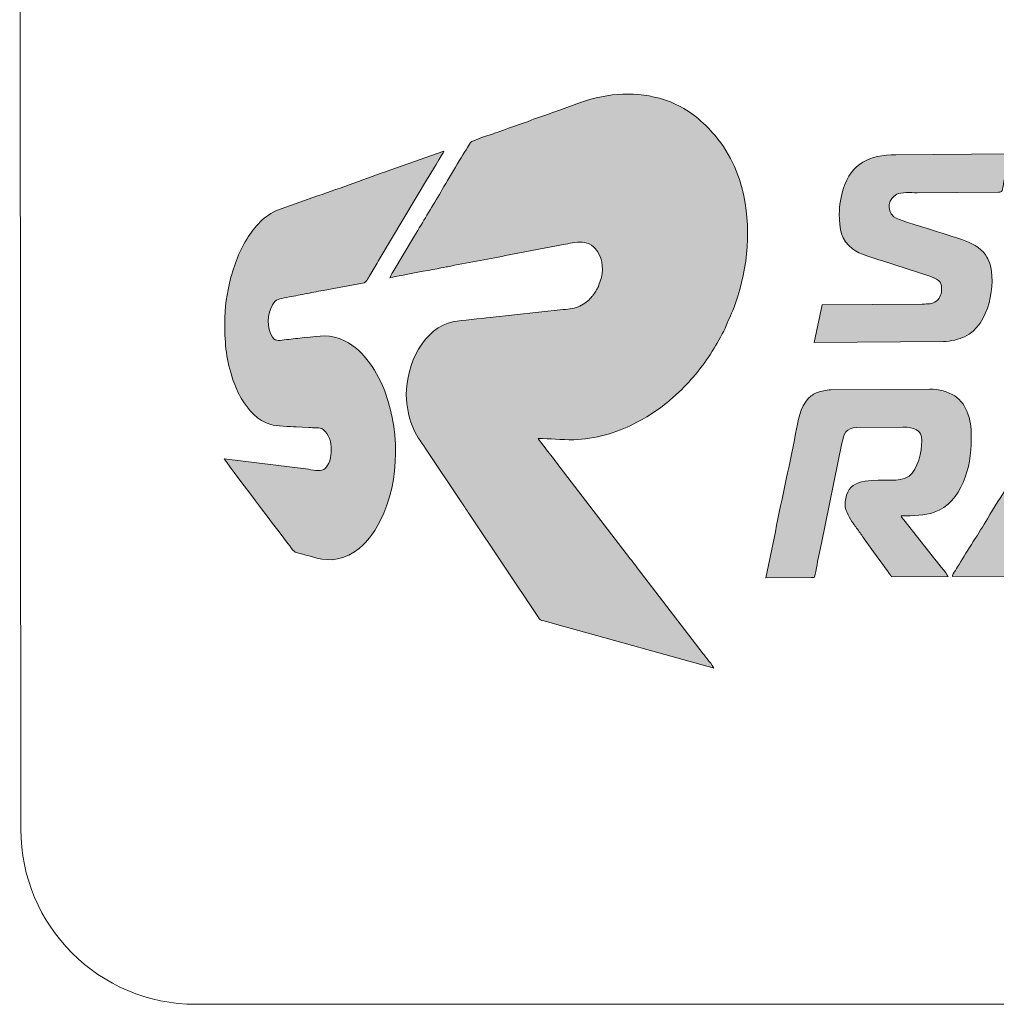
# Model space of a CAD drawing. Header units: millimetres. Extents: x 7 to 595, y -296 to -6.
# Tile 56 of 131: x 220 to 234, y -261 to -247. Entities that reach past the tile are written whole.
import ezdxf

# ---------------------------------------------------------------- set-up
doc = ezdxf.new("R2010")
doc.units = ezdxf.units.MM
doc.header["$MEASUREMENT"] = 0
doc.layers.add('Layer 1', color=7, linetype='Continuous', lineweight=0)

# ---------------------------------------------------------------- blocks, each defined once
blk = doc.blocks.new('Block_44')
at = {"layer": 'Layer 1', "color": 240, "lineweight": 0, "true_color": 0xed2224}
blk.add_line((222.714, -261.239), (285.198, -261.23), dxfattribs=at)
blk.add_open_spline([(220.198, -241.23), (220.198, -241.23), (220.214, -258.739), (220.214, -258.739), (220.214, -260.119), (221.333, -261.239), (222.714, -261.239)], degree=3, knots=[0, 0, 0, 0, 1, 1, 1, 2, 2, 2, 2], dxfattribs=at)
blk = doc.blocks.new('Block_50')
at = {"layer": 'Layer 1', "true_color": 0x100d12, "transparency": 33554687}
h = blk.add_hatch(color=188, dxfattribs=at)
edge = h.paths.add_edge_path()
edge.add_spline(control_points=[(225.485, -250.866), (225.511, -250.853), (226.251, -250.717), (226.305, -250.706), (226.572, -250.652), (226.866, -250.604), (227.133, -250.548), (227.133, -250.548), (227.961, -250.389), (227.961, -250.389), (228.123, -250.361), (228.347, -250.281), (228.472, -250.53), (228.54, -250.667), (228.526, -250.828), (228.469, -250.966), (228.446, -251.022), (228.425, -251.056), (228.393, -251.103), (228.379, -251.125), (228.373, -251.126), (228.358, -251.144), (228.312, -251.2), (228.264, -251.234), (228.198, -251.268), (228.127, -251.303), (228.055, -251.311), (227.957, -251.318), (227.957, -251.318), (226.915, -251.431), (226.915, -251.431), (226.792, -251.448), (226.502, -251.47), (226.397, -251.49), (225.965, -251.573), (225.715, -252.101), (225.718, -252.537), (225.72, -252.708), (225.756, -252.845), (225.802, -252.975), (225.845, -253.096), (225.927, -253.205), (225.993, -253.302), (225.993, -253.302), (226.512, -254.078), (226.512, -254.078), (226.549, -254.133), (226.581, -254.181), (226.617, -254.237), (226.617, -254.237), (227.605, -255.713), (227.605, -255.713), (227.634, -255.758), (227.63, -255.751), (227.684, -255.765), (227.819, -255.801), (227.952, -255.839), (228.089, -255.877), (228.089, -255.877), (230.008, -256.409), (230.008, -256.409), (230.039, -256.417), (230.086, -256.428), (230.109, -256.439), (230.101, -256.409), (229.983, -256.266), (229.956, -256.232), (229.956, -256.232), (229.016, -255.006), (229.016, -255.006), (228.961, -254.934), (228.911, -254.871), (228.857, -254.799), (228.857, -254.799), (227.916, -253.573), (227.916, -253.573), (227.863, -253.503), (227.814, -253.44), (227.76, -253.37), (227.732, -253.333), (227.71, -253.304), (227.682, -253.267), (227.664, -253.243), (227.61, -253.184), (227.603, -253.159), (227.771, -253.158), (227.926, -253.178), (228.108, -253.176), (228.407, -253.174), (228.739, -253.067), (228.957, -252.956), (229.123, -252.871), (229.32, -252.754), (229.461, -252.629), (229.482, -252.61), (229.501, -252.592), (229.524, -252.574), (229.524, -252.574), (229.646, -252.462), (229.646, -252.462), (229.846, -252.259), (229.962, -252.112), (230.116, -251.868), (230.16, -251.797), (230.256, -251.624), (230.282, -251.558), (230.332, -251.431), (230.359, -251.39), (230.418, -251.225), (230.599, -250.712), (230.652, -250.136), (230.513, -249.594), (230.42, -249.235), (230.25, -248.942), (229.989, -248.685), (229.823, -248.521), (229.632, -248.399), (229.405, -248.323), (229.022, -248.196), (228.596, -248.218), (228.204, -248.363), (228.204, -248.363), (227.851, -248.489), (227.851, -248.489), (227.736, -248.535), (227.618, -248.567), (227.503, -248.613), (227.365, -248.669), (227.134, -248.74), (226.976, -248.801), (226.924, -248.821), (226.655, -248.903), (226.635, -248.931), (226.635, -248.931), (226.591, -249.005), (226.591, -249.005), (226.49, -249.16), (226.291, -249.502), (226.19, -249.674), (226.073, -249.874), (225.955, -250.064), (225.836, -250.265), (225.836, -250.265), (225.526, -250.783), (225.526, -250.783), (225.512, -250.808), (225.487, -250.835), (225.485, -250.866)], knot_values=[0, 0, 0, 0, 1, 1, 1, 2, 2, 2, 3, 3, 3, 4, 4, 4, 5, 5, 5, 6, 6, 6, 7, 7, 7, 8, 8, 8, 9, 9, 9, 10, 10, 10, 11, 11, 11, 12, 12, 12, 13, 13, 13, 14, 14, 14, 15, 15, 15, 16, 16, 16, 17, 17, 17, 18, 18, 18, 19, 19, 19, 20, 20, 20, 21, 21, 21, 22, 22, 22, 23, 23, 23, 24, 24, 24, 25, 25, 25, 26, 26, 26, 27, 27, 27, 28, 28, 28, 29, 29, 29, 30, 30, 30, 31, 31, 31, 32, 32, 32, 33, 33, 33, 34, 34, 34, 35, 35, 35, 36, 36, 36, 37, 37, 37, 38, 38, 38, 39, 39, 39, 40, 40, 40, 41, 41, 41, 42, 42, 42, 43, 43, 43, 44, 44, 44, 45, 45, 45, 46, 46, 46, 47, 47, 47, 48, 48, 48, 49, 49, 49, 49], degree=3, periodic=0)
h = blk.add_hatch(color=188, dxfattribs=at)
edge = h.paths.add_edge_path()
edge.add_spline(control_points=[(223.125, -251.512), (223.128, -251.83), (223.147, -252.039), (223.243, -252.319), (223.274, -252.411), (223.316, -252.513), (223.365, -252.592), (223.462, -252.748), (223.594, -252.911), (223.784, -252.961), (223.856, -252.979), (224.061, -252.992), (224.146, -252.991), (224.146, -252.991), (224.328, -253.001), (224.328, -253.001), (224.393, -253.01), (224.46, -252.996), (224.51, -253.018), (224.582, -253.048), (224.644, -253.175), (224.645, -253.278), (224.646, -253.384), (224.646, -253.496), (224.563, -253.581), (224.504, -253.641), (224.419, -253.612), (224.321, -253.599), (224.321, -253.599), (223.119, -253.448), (223.119, -253.448), (223.128, -253.482), (223.989, -254.607), (224.054, -254.692), (224.141, -254.807), (224.096, -254.77), (224.282, -254.823), (224.504, -254.886), (224.665, -254.936), (224.897, -254.823), (224.965, -254.79), (225.025, -254.745), (225.082, -254.697), (225.149, -254.639), (225.242, -254.52), (225.289, -254.441), (225.617, -253.887), (225.644, -253.119), (225.415, -252.497), (225.315, -252.224), (225.115, -251.899), (224.844, -251.767), (224.622, -251.658), (224.496, -251.697), (224.261, -251.719), (224.181, -251.726), (224.091, -251.74), (224.011, -251.747), (223.915, -251.756), (223.857, -251.782), (223.808, -251.711), (223.722, -251.585), (223.734, -251.374), (223.807, -251.251), (223.862, -251.158), (223.895, -251.168), (224.013, -251.144), (224.095, -251.128), (224.184, -251.113), (224.269, -251.095), (224.354, -251.078), (224.446, -251.06), (224.532, -251.045), (224.532, -251.045), (225.115, -250.934), (225.115, -250.934), (225.156, -250.923), (225.178, -250.862), (225.215, -250.799), (225.253, -250.734), (225.293, -250.67), (225.331, -250.604), (225.331, -250.604), (226.023, -249.447), (226.023, -249.447), (226.049, -249.403), (226.247, -249.08), (226.253, -249.056), (226.253, -249.056), (225.485, -249.328), (225.485, -249.328), (225.147, -249.443), (224.791, -249.58), (224.451, -249.695), (224.451, -249.695), (223.933, -249.879), (223.933, -249.879), (223.717, -249.952), (223.581, -250.097), (223.462, -250.279), (223.342, -250.462), (223.257, -250.684), (223.205, -250.897), (223.162, -251.077), (223.124, -251.291), (223.125, -251.512)], knot_values=[0, 0, 0, 0, 1, 1, 1, 2, 2, 2, 3, 3, 3, 4, 4, 4, 5, 5, 5, 6, 6, 6, 7, 7, 7, 8, 8, 8, 9, 9, 9, 10, 10, 10, 11, 11, 11, 12, 12, 12, 13, 13, 13, 14, 14, 14, 15, 15, 15, 16, 16, 16, 17, 17, 17, 18, 18, 18, 19, 19, 19, 20, 20, 20, 21, 21, 21, 22, 22, 22, 23, 23, 23, 24, 24, 24, 25, 25, 25, 26, 26, 26, 27, 27, 27, 28, 28, 28, 29, 29, 29, 30, 30, 30, 31, 31, 31, 32, 32, 32, 33, 33, 33, 34, 34, 34, 35, 35, 35, 35], degree=3, periodic=0)
h = blk.add_hatch(color=188, dxfattribs=at)
edge = h.paths.add_edge_path()
edge.add_spline(control_points=[(231.901, -249.955), (231.902, -250.169), (231.925, -250.323), (232.09, -250.452), (232.187, -250.529), (232.388, -250.581), (232.518, -250.624), (232.518, -250.624), (233.194, -250.843), (233.194, -250.843), (233.359, -250.896), (233.36, -250.946), (233.361, -251.043), (233.361, -251.109), (233.323, -251.172), (233.283, -251.2), (233.228, -251.239), (233.175, -251.238), (233.085, -251.239), (233.085, -251.239), (231.654, -251.249), (231.654, -251.249), (231.654, -251.249), (231.541, -251.789), (231.541, -251.789), (231.541, -251.789), (233.387, -251.776), (233.387, -251.776), (233.492, -251.775), (233.617, -251.738), (233.69, -251.705), (234.049, -251.541), (234.14, -250.928), (234.048, -250.659), (234.031, -250.609), (234.018, -250.58), (233.989, -250.538), (233.914, -250.429), (233.78, -250.36), (233.65, -250.318), (233.462, -250.257), (233.279, -250.2), (233.092, -250.139), (233.003, -250.11), (232.743, -250.041), (232.681, -249.992), (232.557, -249.894), (232.615, -249.728), (232.721, -249.672), (232.786, -249.638), (232.915, -249.65), (233.012, -249.649), (233.012, -249.649), (234.174, -249.642), (234.174, -249.642), (234.234, -249.642), (234.224, -249.633), (234.252, -249.485), (234.266, -249.409), (234.329, -249.147), (234.328, -249.094), (234.328, -249.094), (232.71, -249.106), (232.71, -249.106), (232.329, -249.108), (232.075, -249.226), (231.956, -249.597), (231.927, -249.688), (231.9, -249.839), (231.901, -249.955)], knot_values=[0, 0, 0, 0, 1, 1, 1, 2, 2, 2, 3, 3, 3, 4, 4, 4, 5, 5, 5, 6, 6, 6, 7, 7, 7, 8, 8, 8, 9, 9, 9, 10, 10, 10, 11, 11, 11, 12, 12, 12, 13, 13, 13, 14, 14, 14, 15, 15, 15, 16, 16, 16, 17, 17, 17, 18, 18, 18, 19, 19, 19, 20, 20, 20, 21, 21, 21, 22, 22, 22, 23, 23, 23, 23], degree=3, periodic=0)
h = blk.add_hatch(color=188, dxfattribs=at)
edge = h.paths.add_edge_path()
edge.add_spline(control_points=[(230.853, -255.148), (230.853, -255.148), (231.497, -255.143), (231.497, -255.143), (231.557, -255.144), (231.545, -255.163), (231.574, -255.007), (231.597, -254.885), (231.623, -254.774), (231.646, -254.653), (231.646, -254.653), (231.939, -253.225), (231.939, -253.225), (231.964, -253.096), (231.991, -253.003), (232.151, -253.002), (232.151, -253.002), (232.808, -252.997), (232.808, -252.997), (232.964, -252.996), (233.078, -253.032), (233.079, -253.189), (233.08, -253.347), (233.023, -253.602), (232.896, -253.695), (232.759, -253.794), (232.529, -253.731), (232.268, -253.769), (232.13, -253.789), (232.04, -253.846), (232.005, -253.97), (231.99, -254.025), (231.975, -254.099), (231.991, -254.16), (232.009, -254.231), (232.069, -254.331), (232.111, -254.387), (232.129, -254.411), (232.141, -254.431), (232.16, -254.456), (232.194, -254.501), (232.226, -254.545), (232.258, -254.593), (232.258, -254.593), (232.452, -254.862), (232.452, -254.862), (232.481, -254.904), (232.636, -255.108), (232.644, -255.135), (232.644, -255.135), (233.453, -255.129), (233.453, -255.129), (233.444, -255.098), (233.275, -254.894), (233.245, -254.858), (233.245, -254.858), (232.821, -254.321), (232.821, -254.321), (232.801, -254.296), (232.79, -254.294), (232.783, -254.262), (232.966, -254.261), (233.117, -254.263), (233.255, -254.213), (233.656, -254.07), (233.787, -253.561), (233.784, -253.177), (233.783, -253.026), (233.787, -252.952), (233.737, -252.806), (233.701, -252.701), (233.637, -252.61), (233.549, -252.552), (233.45, -252.488), (233.322, -252.454), (233.191, -252.455), (233.191, -252.455), (231.781, -252.465), (231.781, -252.465), (231.712, -252.466), (231.643, -252.482), (231.593, -252.5), (231.535, -252.522), (231.495, -252.55), (231.455, -252.59), (231.34, -252.707), (231.31, -252.912), (231.277, -253.087), (231.184, -253.577), (231.061, -254.095), (230.97, -254.583), (230.97, -254.583), (230.853, -255.148), (230.853, -255.148)], knot_values=[0, 0, 0, 0, 1, 1, 1, 2, 2, 2, 3, 3, 3, 4, 4, 4, 5, 5, 5, 6, 6, 6, 7, 7, 7, 8, 8, 8, 9, 9, 9, 10, 10, 10, 11, 11, 11, 12, 12, 12, 13, 13, 13, 14, 14, 14, 15, 15, 15, 16, 16, 16, 17, 17, 17, 18, 18, 18, 19, 19, 19, 20, 20, 20, 21, 21, 21, 22, 22, 22, 23, 23, 23, 24, 24, 24, 25, 25, 25, 26, 26, 26, 27, 27, 27, 28, 28, 28, 29, 29, 29, 30, 30, 30, 31, 31, 31, 31], degree=3, periodic=0)
h = blk.add_hatch(color=188, dxfattribs=at)
edge = h.paths.add_edge_path()
edge.add_spline(control_points=[(233.515, -255.128), (233.515, -255.128), (234.268, -255.123), (234.268, -255.123), (234.268, -255.123), (234.446, -254.818), (234.446, -254.818), (234.476, -254.767), (234.506, -254.72), (234.537, -254.667), (234.568, -254.613), (234.598, -254.561), (234.63, -254.512), (234.63, -254.512), (235.75, -254.504), (235.75, -254.504), (235.75, -254.504), (235.865, -255.111), (235.865, -255.111), (235.865, -255.111), (236.55, -255.106), (236.55, -255.106), (236.549, -255.042), (236.218, -253.532), (236.181, -253.356), (236.145, -253.178), (236.085, -252.877), (236.041, -252.704), (236.023, -252.631), (235.999, -252.569), (235.952, -252.523), (235.9, -252.472), (235.869, -252.447), (235.786, -252.426), (235.623, -252.385), (235.286, -252.4), (235.146, -252.536), (235.011, -252.667), (235.032, -252.667), (234.922, -252.836), (234.922, -252.836), (234.419, -253.651), (234.419, -253.651), (234.385, -253.71), (234.35, -253.759), (234.316, -253.818), (234.227, -253.971), (234.106, -254.149), (234.016, -254.304), (233.895, -254.511), (233.733, -254.749), (233.613, -254.957), (233.595, -254.987), (233.517, -255.097), (233.515, -255.128)], knot_values=[0, 0, 0, 0, 1, 1, 1, 2, 2, 2, 3, 3, 3, 4, 4, 4, 5, 5, 5, 6, 6, 6, 7, 7, 7, 8, 8, 8, 9, 9, 9, 10, 10, 10, 11, 11, 11, 12, 12, 12, 13, 13, 13, 14, 14, 14, 15, 15, 15, 16, 16, 16, 17, 17, 17, 18, 18, 18, 18], degree=3, periodic=0)
edge = h.paths.add_edge_path()
edge.add_spline(control_points=[(235.505, -253.053), (235.505, -253.053), (235.53, -253.167), (235.53, -253.167), (235.538, -253.21), (235.546, -253.247), (235.553, -253.283), (235.553, -253.283), (235.667, -253.864), (235.667, -253.864), (235.672, -253.89), (235.684, -253.964), (235.691, -253.979), (235.691, -253.979), (234.91, -253.984), (234.91, -253.984), (234.957, -253.894), (235.064, -253.728), (235.121, -253.63), (235.134, -253.607), (235.144, -253.593), (235.158, -253.57), (235.171, -253.547), (235.18, -253.531), (235.194, -253.509), (235.194, -253.509), (235.41, -253.152), (235.41, -253.152), (235.423, -253.13), (235.43, -253.112), (235.445, -253.091), (235.462, -253.068), (235.47, -253.054), (235.505, -253.053), (235.505, -253.053), (235.505, -253.053), (235.505, -253.053)], knot_values=[0, 0, 0, 0, 1, 1, 1, 2, 2, 2, 3, 3, 3, 4, 4, 4, 5, 5, 5, 6, 6, 6, 7, 7, 7, 8, 8, 8, 9, 9, 9, 10, 10, 10, 11, 11, 11, 12, 12, 12, 12], degree=3, periodic=0)
at = {"layer": 'Layer 1'}
for points, knots in [([(225.485, -250.866), (225.511, -250.853), (226.251, -250.717), (226.305, -250.706), (226.572, -250.652), (226.866, -250.604), (227.133, -250.548), (227.133, -250.548), (227.961, -250.389), (227.961, -250.389), (228.123, -250.361), (228.347, -250.281), (228.472, -250.53), (228.54, -250.667), (228.526, -250.828), (228.469, -250.966), (228.446, -251.022), (228.425, -251.056), (228.393, -251.103), (228.379, -251.125), (228.373, -251.126), (228.358, -251.144), (228.312, -251.2), (228.264, -251.234), (228.198, -251.268), (228.127, -251.303), (228.055, -251.311), (227.957, -251.318), (227.957, -251.318), (226.915, -251.431), (226.915, -251.431), (226.792, -251.448), (226.502, -251.47), (226.397, -251.49), (225.965, -251.573), (225.715, -252.101), (225.718, -252.537), (225.72, -252.708), (225.756, -252.845), (225.802, -252.975), (225.845, -253.096), (225.927, -253.205), (225.993, -253.302), (225.993, -253.302), (226.512, -254.078), (226.512, -254.078), (226.549, -254.133), (226.581, -254.181), (226.617, -254.237), (226.617, -254.237), (227.605, -255.713), (227.605, -255.713), (227.634, -255.758), (227.63, -255.751), (227.684, -255.765), (227.819, -255.801), (227.952, -255.839), (228.089, -255.877), (228.089, -255.877), (230.008, -256.409), (230.008, -256.409), (230.039, -256.417), (230.086, -256.428), (230.109, -256.439), (230.101, -256.409), (229.983, -256.266), (229.956, -256.232), (229.956, -256.232), (229.016, -255.006), (229.016, -255.006), (228.961, -254.934), (228.911, -254.871), (228.857, -254.799), (228.857, -254.799), (227.916, -253.573), (227.916, -253.573), (227.863, -253.503), (227.814, -253.44), (227.76, -253.37), (227.732, -253.333), (227.71, -253.304), (227.682, -253.267), (227.664, -253.243), (227.61, -253.184), (227.603, -253.159), (227.771, -253.158), (227.926, -253.178), (228.108, -253.176), (228.407, -253.174), (228.739, -253.067), (228.957, -252.956), (229.123, -252.871), (229.32, -252.754), (229.461, -252.629), (229.482, -252.61), (229.501, -252.592), (229.524, -252.574), (229.524, -252.574), (229.646, -252.462), (229.646, -252.462), (229.846, -252.259), (229.962, -252.112), (230.116, -251.868), (230.16, -251.797), (230.256, -251.624), (230.282, -251.558), (230.332, -251.431), (230.359, -251.39), (230.418, -251.225), (230.599, -250.712), (230.652, -250.136), (230.513, -249.594), (230.42, -249.235), (230.25, -248.942), (229.989, -248.685), (229.823, -248.521), (229.632, -248.399), (229.405, -248.323), (229.022, -248.196), (228.596, -248.218), (228.204, -248.363), (228.204, -248.363), (227.851, -248.489), (227.851, -248.489), (227.736, -248.535), (227.618, -248.567), (227.503, -248.613), (227.365, -248.669), (227.134, -248.74), (226.976, -248.801), (226.924, -248.821), (226.655, -248.903), (226.635, -248.931), (226.635, -248.931), (226.591, -249.005), (226.591, -249.005), (226.49, -249.16), (226.291, -249.502), (226.19, -249.674), (226.073, -249.874), (225.955, -250.064), (225.836, -250.265), (225.836, -250.265), (225.526, -250.783), (225.526, -250.783), (225.512, -250.808), (225.487, -250.835), (225.485, -250.866)], [0, 0, 0, 0, 1, 1, 1, 2, 2, 2, 3, 3, 3, 4, 4, 4, 5, 5, 5, 6, 6, 6, 7, 7, 7, 8, 8, 8, 9, 9, 9, 10, 10, 10, 11, 11, 11, 12, 12, 12, 13, 13, 13, 14, 14, 14, 15, 15, 15, 16, 16, 16, 17, 17, 17, 18, 18, 18, 19, 19, 19, 20, 20, 20, 21, 21, 21, 22, 22, 22, 23, 23, 23, 24, 24, 24, 25, 25, 25, 26, 26, 26, 27, 27, 27, 28, 28, 28, 29, 29, 29, 30, 30, 30, 31, 31, 31, 32, 32, 32, 33, 33, 33, 34, 34, 34, 35, 35, 35, 36, 36, 36, 37, 37, 37, 38, 38, 38, 39, 39, 39, 40, 40, 40, 41, 41, 41, 42, 42, 42, 43, 43, 43, 44, 44, 44, 45, 45, 45, 46, 46, 46, 47, 47, 47, 48, 48, 48, 49, 49, 49, 49]), ([(223.125, -251.512), (223.128, -251.83), (223.147, -252.039), (223.243, -252.319), (223.274, -252.411), (223.316, -252.513), (223.365, -252.592), (223.462, -252.748), (223.594, -252.911), (223.784, -252.961), (223.856, -252.979), (224.061, -252.992), (224.146, -252.991), (224.146, -252.991), (224.328, -253.001), (224.328, -253.001), (224.393, -253.01), (224.46, -252.996), (224.51, -253.018), (224.582, -253.048), (224.644, -253.175), (224.645, -253.278), (224.646, -253.384), (224.646, -253.496), (224.563, -253.581), (224.504, -253.641), (224.419, -253.612), (224.321, -253.599), (224.321, -253.599), (223.119, -253.448), (223.119, -253.448), (223.128, -253.482), (223.989, -254.607), (224.054, -254.692), (224.141, -254.807), (224.096, -254.77), (224.282, -254.823), (224.504, -254.886), (224.665, -254.936), (224.897, -254.823), (224.965, -254.79), (225.025, -254.745), (225.082, -254.697), (225.149, -254.639), (225.242, -254.52), (225.289, -254.441), (225.617, -253.887), (225.644, -253.119), (225.415, -252.497), (225.315, -252.224), (225.115, -251.899), (224.844, -251.767), (224.622, -251.658), (224.496, -251.697), (224.261, -251.719), (224.181, -251.726), (224.091, -251.74), (224.011, -251.747), (223.915, -251.756), (223.857, -251.782), (223.808, -251.711), (223.722, -251.585), (223.734, -251.374), (223.807, -251.251), (223.862, -251.158), (223.895, -251.168), (224.013, -251.144), (224.095, -251.128), (224.184, -251.113), (224.269, -251.095), (224.354, -251.078), (224.446, -251.06), (224.532, -251.045), (224.532, -251.045), (225.115, -250.934), (225.115, -250.934), (225.156, -250.923), (225.178, -250.862), (225.215, -250.799), (225.253, -250.734), (225.293, -250.67), (225.331, -250.604), (225.331, -250.604), (226.023, -249.447), (226.023, -249.447), (226.049, -249.403), (226.247, -249.08), (226.253, -249.056), (226.253, -249.056), (225.485, -249.328), (225.485, -249.328), (225.147, -249.443), (224.791, -249.58), (224.451, -249.695), (224.451, -249.695), (223.933, -249.879), (223.933, -249.879), (223.717, -249.952), (223.581, -250.097), (223.462, -250.279), (223.342, -250.462), (223.257, -250.684), (223.205, -250.897), (223.162, -251.077), (223.124, -251.291), (223.125, -251.512)], [0, 0, 0, 0, 1, 1, 1, 2, 2, 2, 3, 3, 3, 4, 4, 4, 5, 5, 5, 6, 6, 6, 7, 7, 7, 8, 8, 8, 9, 9, 9, 10, 10, 10, 11, 11, 11, 12, 12, 12, 13, 13, 13, 14, 14, 14, 15, 15, 15, 16, 16, 16, 17, 17, 17, 18, 18, 18, 19, 19, 19, 20, 20, 20, 21, 21, 21, 22, 22, 22, 23, 23, 23, 24, 24, 24, 25, 25, 25, 26, 26, 26, 27, 27, 27, 28, 28, 28, 29, 29, 29, 30, 30, 30, 31, 31, 31, 32, 32, 32, 33, 33, 33, 34, 34, 34, 35, 35, 35, 35]), ([(231.901, -249.955), (231.902, -250.169), (231.925, -250.323), (232.09, -250.452), (232.187, -250.529), (232.388, -250.581), (232.518, -250.624), (232.518, -250.624), (233.194, -250.843), (233.194, -250.843), (233.359, -250.896), (233.36, -250.946), (233.361, -251.043), (233.361, -251.109), (233.323, -251.172), (233.283, -251.2), (233.228, -251.239), (233.175, -251.238), (233.085, -251.239), (233.085, -251.239), (231.654, -251.249), (231.654, -251.249), (231.654, -251.249), (231.541, -251.789), (231.541, -251.789), (231.541, -251.789), (233.387, -251.776), (233.387, -251.776), (233.492, -251.775), (233.617, -251.738), (233.69, -251.705), (234.049, -251.541), (234.14, -250.928), (234.048, -250.659), (234.031, -250.609), (234.018, -250.58), (233.989, -250.538), (233.914, -250.429), (233.78, -250.36), (233.65, -250.318), (233.462, -250.257), (233.279, -250.2), (233.092, -250.139), (233.003, -250.11), (232.743, -250.041), (232.681, -249.992), (232.557, -249.894), (232.615, -249.728), (232.721, -249.672), (232.786, -249.638), (232.915, -249.65), (233.012, -249.649), (233.012, -249.649), (234.174, -249.642), (234.174, -249.642), (234.234, -249.642), (234.224, -249.633), (234.252, -249.485), (234.266, -249.409), (234.329, -249.147), (234.328, -249.094), (234.328, -249.094), (232.71, -249.106), (232.71, -249.106), (232.329, -249.108), (232.075, -249.226), (231.956, -249.597), (231.927, -249.688), (231.9, -249.839), (231.901, -249.955)], [0, 0, 0, 0, 1, 1, 1, 2, 2, 2, 3, 3, 3, 4, 4, 4, 5, 5, 5, 6, 6, 6, 7, 7, 7, 8, 8, 8, 9, 9, 9, 10, 10, 10, 11, 11, 11, 12, 12, 12, 13, 13, 13, 14, 14, 14, 15, 15, 15, 16, 16, 16, 17, 17, 17, 18, 18, 18, 19, 19, 19, 20, 20, 20, 21, 21, 21, 22, 22, 22, 23, 23, 23, 23]), ([(230.853, -255.148), (230.853, -255.148), (231.497, -255.143), (231.497, -255.143), (231.557, -255.144), (231.545, -255.163), (231.574, -255.007), (231.597, -254.885), (231.623, -254.774), (231.646, -254.653), (231.646, -254.653), (231.939, -253.225), (231.939, -253.225), (231.964, -253.096), (231.991, -253.003), (232.151, -253.002), (232.151, -253.002), (232.808, -252.997), (232.808, -252.997), (232.964, -252.996), (233.078, -253.032), (233.079, -253.189), (233.08, -253.347), (233.023, -253.602), (232.896, -253.695), (232.759, -253.794), (232.529, -253.731), (232.268, -253.769), (232.13, -253.789), (232.04, -253.846), (232.005, -253.97), (231.99, -254.025), (231.975, -254.099), (231.991, -254.16), (232.009, -254.231), (232.069, -254.331), (232.111, -254.387), (232.129, -254.411), (232.141, -254.431), (232.16, -254.456), (232.194, -254.501), (232.226, -254.545), (232.258, -254.593), (232.258, -254.593), (232.452, -254.862), (232.452, -254.862), (232.481, -254.904), (232.636, -255.108), (232.644, -255.135), (232.644, -255.135), (233.453, -255.129), (233.453, -255.129), (233.444, -255.098), (233.275, -254.894), (233.245, -254.858), (233.245, -254.858), (232.821, -254.321), (232.821, -254.321), (232.801, -254.296), (232.79, -254.294), (232.783, -254.262), (232.966, -254.261), (233.117, -254.263), (233.255, -254.213), (233.656, -254.07), (233.787, -253.561), (233.784, -253.177), (233.783, -253.026), (233.787, -252.952), (233.737, -252.806), (233.701, -252.701), (233.637, -252.61), (233.549, -252.552), (233.45, -252.488), (233.322, -252.454), (233.191, -252.455), (233.191, -252.455), (231.781, -252.465), (231.781, -252.465), (231.712, -252.466), (231.643, -252.482), (231.593, -252.5), (231.535, -252.522), (231.495, -252.55), (231.455, -252.59), (231.34, -252.707), (231.31, -252.912), (231.277, -253.087), (231.184, -253.577), (231.061, -254.095), (230.97, -254.583), (230.97, -254.583), (230.853, -255.148), (230.853, -255.148)], [0, 0, 0, 0, 1, 1, 1, 2, 2, 2, 3, 3, 3, 4, 4, 4, 5, 5, 5, 6, 6, 6, 7, 7, 7, 8, 8, 8, 9, 9, 9, 10, 10, 10, 11, 11, 11, 12, 12, 12, 13, 13, 13, 14, 14, 14, 15, 15, 15, 16, 16, 16, 17, 17, 17, 18, 18, 18, 19, 19, 19, 20, 20, 20, 21, 21, 21, 22, 22, 22, 23, 23, 23, 24, 24, 24, 25, 25, 25, 26, 26, 26, 27, 27, 27, 28, 28, 28, 29, 29, 29, 30, 30, 30, 31, 31, 31, 31]), ([(233.515, -255.128), (233.515, -255.128), (234.268, -255.123), (234.268, -255.123), (234.268, -255.123), (234.446, -254.818), (234.446, -254.818), (234.476, -254.767), (234.506, -254.72), (234.537, -254.667), (234.568, -254.613), (234.598, -254.561), (234.63, -254.512), (234.63, -254.512), (235.75, -254.504), (235.75, -254.504), (235.75, -254.504), (235.865, -255.111), (235.865, -255.111), (235.865, -255.111), (236.55, -255.106), (236.55, -255.106), (236.549, -255.042), (236.218, -253.532), (236.181, -253.356), (236.145, -253.178), (236.085, -252.877), (236.041, -252.704), (236.023, -252.631), (235.999, -252.569), (235.952, -252.523), (235.9, -252.472), (235.869, -252.447), (235.786, -252.426), (235.623, -252.385), (235.286, -252.4), (235.146, -252.536), (235.011, -252.667), (235.032, -252.667), (234.922, -252.836), (234.922, -252.836), (234.419, -253.651), (234.419, -253.651), (234.385, -253.71), (234.35, -253.759), (234.316, -253.818), (234.227, -253.971), (234.106, -254.149), (234.016, -254.304), (233.895, -254.511), (233.733, -254.749), (233.613, -254.957), (233.595, -254.987), (233.517, -255.097), (233.515, -255.128)], [0, 0, 0, 0, 1, 1, 1, 2, 2, 2, 3, 3, 3, 4, 4, 4, 5, 5, 5, 6, 6, 6, 7, 7, 7, 8, 8, 8, 9, 9, 9, 10, 10, 10, 11, 11, 11, 12, 12, 12, 13, 13, 13, 14, 14, 14, 15, 15, 15, 16, 16, 16, 17, 17, 17, 18, 18, 18, 18])]:
    blk.add_open_spline(points, degree=3, knots=knots, dxfattribs=at)
blk = doc.blocks.new('Block_49')
at = {"layer": 'Layer 1'}
blk.add_blockref('Block_50', (0, 0), dxfattribs=at)
blk = doc.blocks.new('Block_39')
at = {"layer": 'Layer 1'}
for name in ['Block_44', 'Block_49']:
    blk.add_blockref(name, (0, 0), dxfattribs=at)

msp = doc.modelspace()

# ---------------------------------------------------------------- block references
at = {"layer": 'Layer 1'}
msp.add_blockref('Block_39', (0, 0), dxfattribs=at)

doc.saveas('drawing.dxf')
